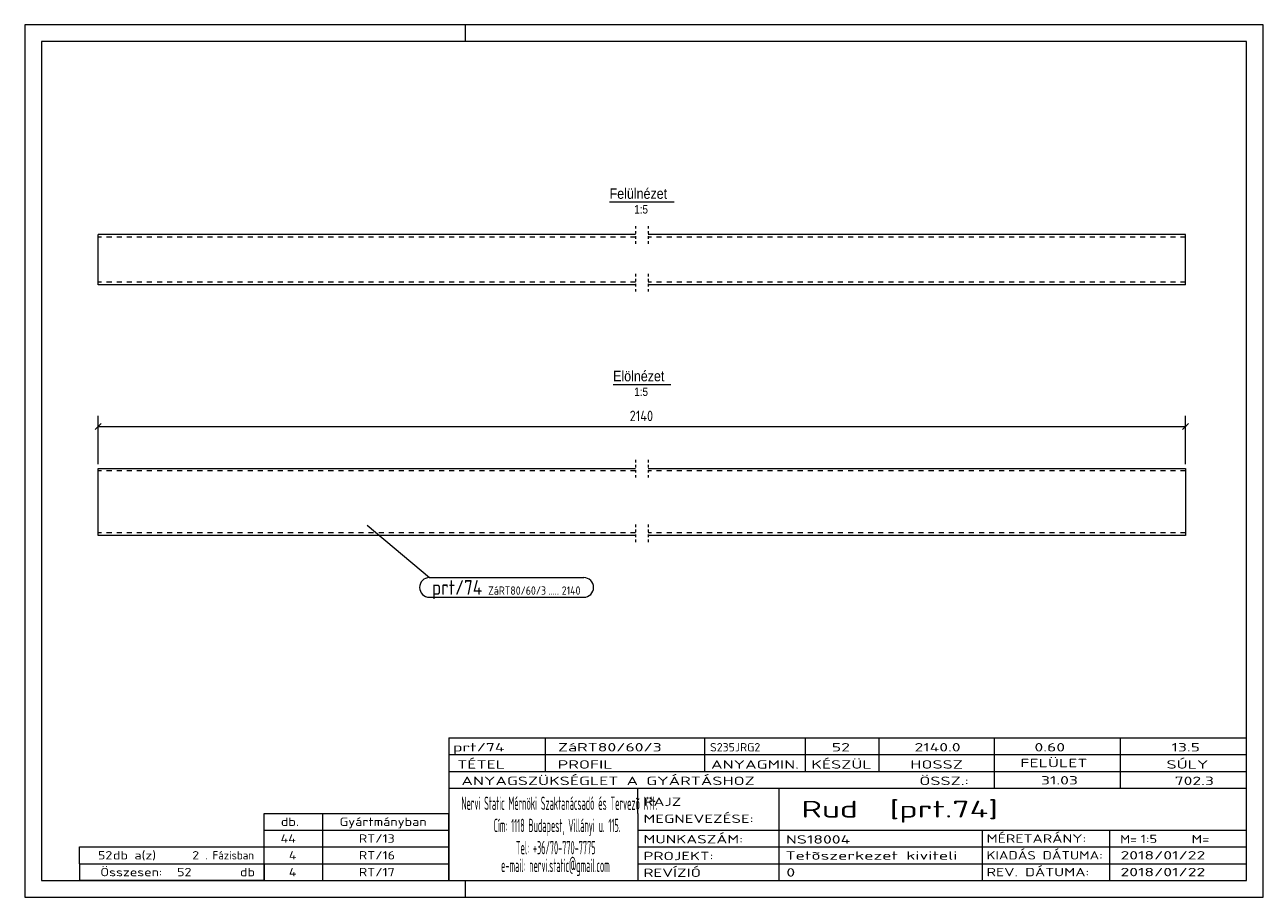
# Model space of a CAD drawing. Header units: millimetres. Extents: x 1 to 296, y 1 to 209.
import ezdxf

# ---------------------------------------------------------------- set-up
doc = ezdxf.new("R2010")
doc.units = ezdxf.units.MM
doc.header["$LTSCALE"] = 0.6
for name, pattern in [('XKITLINE00', [0]), ('XKITLINE01', [4, 1, -1, 1, -1]), ('XKITLINE02', [4, 2, -2])]:
    doc.linetypes.add(name, pattern=pattern)
for name, color, linetype, lineweight in [('DrawingSheet', 5, 'Continuous', 0), ('OtherObjectType', 1, 'Continuous', 0), ('Part', 2, 'Continuous', 0), ('PartMark', 3, 'Continuous', 0), ('Z-DIMENSIONS', 1, 'Continuous', 0)]:
    doc.layers.add(name, color=color, linetype=linetype, lineweight=lineweight)
doc.styles.add('ARIAL', font='ARIAL.TTF')
doc.styles.add('ISOCPEUR', font='ISOCPEUR.TTF')

msp = doc.modelspace()

# ---------------------------------------------------------------- linework, layer by layer
at = {"layer": 'DrawingSheet', "color": 2, "linetype": 'XKITLINE00', "lineweight": 0}
for p, q in [((296, 209), (1, 209)), ((1, 209), (1, 1)), ((106, 205), (106, 209)), ((296, 1), (296, 209)), ((106, 1), (106, 5)), ((1, 1), (296, 1))]:
    msp.add_line(p, q, dxfattribs=at)
at = {"layer": 'DrawingSheet', "color": 3, "linetype": 'XKITLINE00', "lineweight": 0}
for p, q in [((292, 205), (5, 205)), ((5, 205), (5, 5)), ((292, 5), (292, 205)), ((5, 5), (292, 5))]:
    msp.add_line(p, q, dxfattribs=at)
at = {"layer": 'OtherObjectType', "color": 6, "linetype": 'XKITLINE00', "lineweight": 0}
for p, q in [((140.31, 166.75), (155.69, 166.75)), ((141.14, 123.25), (154.86, 123.25))]:
    msp.add_line(p, q, dxfattribs=at)
at = {"layer": 'OtherObjectType', "color": 7, "linetype": 'XKITLINE00', "lineweight": 0}
for p, q in [((102, 39), (292, 39)), ((102, 39), (102, 35)), ((102, 39), (292, 39)), ((125, 35), (125, 39)), ((163, 35), (163, 39)), ((187, 35), (187, 39)), ((204.5, 35), (204.5, 39)), ((232, 35), (232, 39)), ((262, 35), (262, 39)), ((292, 35), (292, 39)), ((102, 35), (292, 35)), ((102, 35), (102, 5)), ((102, 35), (292, 35)), ((125, 31), (125, 35)), ((163, 31), (163, 35)), ((187, 31), (187, 35)), ((204.5, 31), (204.5, 35)), ((232, 31), (232, 35)), ((262, 31), (262, 35)), ((292, 31), (292, 35)), ((102, 31), (292, 31)), ((232, 27), (232, 31)), ((262, 27), (262, 31)), ((292, 27), (292, 31)), ((102, 27), (292, 27)), ((147, 21), (147, 27)), ((180.7, 17), (180.7, 27)), ((292, 21), (292, 27)), ((58, 21), (102, 21)), ((58, 17), (58, 21)), ((72, 17), (72, 21)), ((102, 17), (102, 21)), ((147, 21), (147, 5)), ((292, 17), (292, 21)), ((58, 17), (102, 17)), ((58, 13), (58, 17)), ((72, 13), (72, 17)), ((102, 13), (102, 17)), ((147, 17), (292, 17)), ((180.7, 5), (180.7, 17)), ((229.16, 13), (229.16, 17)), ((259.5, 5), (259.5, 17)), ((292, 13), (292, 17)), ((14, 9), (14, 13)), ((14, 13), (58, 13)), ((14, 13), (58, 13)), ((58, 9), (58, 13)), ((58, 13), (102, 13)), ((58, 9), (58, 13)), ((72, 9), (72, 13)), ((102, 9), (102, 13)), ((147, 13), (292, 13)), ((229.16, 5), (229.16, 13)), ((292, 9), (292, 13)), ((14, 9), (58, 9)), ((14, 9), (14, 5)), ((14, 9), (58, 9)), ((58, 9), (58, 5)), ((58, 9), (102, 9)), ((58, 5), (58, 9)), ((72, 5), (72, 9)), ((102, 5), (102, 9)), ((147, 9), (292, 9)), ((292, 5), (292, 9)), ((58, 5), (14, 5)), ((58, 5), (102, 5)), ((102, 5), (292, 5)), ((139.5, 5), (292, 5))]:
    msp.add_line(p, q, dxfattribs=at)
at = {"layer": 'Part', "color": 2, "linetype": 'XKITLINE01', "lineweight": 0}
for p, q in [((146.5, 161), (146.5, 156.4)), ((149.5, 161), (149.5, 156.4)), ((146.5, 149.6), (146.5, 145)), ((149.5, 149.6), (149.5, 145)), ((146.5, 105.25), (146.5, 100.65)), ((149.5, 105.25), (149.5, 100.65)), ((146.5, 89.85), (146.5, 85.24)), ((149.5, 89.85), (149.5, 85.24))]:
    msp.add_line(p, q, dxfattribs=at)
at = {"layer": 'Part', "color": 2, "linetype": 'XKITLINE00', "lineweight": 0}
for p, q in [((18.5, 147), (18.5, 159)), ((146.5, 159), (18.5, 159)), ((277.5, 159), (149.5, 159)), ((277.5, 147), (277.5, 159)), ((146.5, 147), (18.5, 147)), ((277.5, 147), (149.5, 147)), ((18.5, 87.25), (18.5, 103.25)), ((18.5, 103.25), (146.5, 103.25)), ((149.5, 103.25), (277.5, 103.25)), ((277.5, 103.25), (277.5, 87.25)), ((146.5, 87.25), (18.5, 87.25)), ((277.5, 87.25), (149.5, 87.25))]:
    msp.add_line(p, q, dxfattribs=at)
at = {"layer": 'Part', "color": 7, "linetype": 'XKITLINE02', "lineweight": 0}
for p, q in [((146.5, 158.4), (18.5, 158.4)), ((277.5, 158.4), (149.5, 158.4)), ((146.5, 147.6), (18.5, 147.6)), ((277.5, 147.6), (149.5, 147.6)), ((146.5, 102.65), (18.5, 102.65)), ((277.5, 102.65), (149.5, 102.65)), ((146.5, 87.85), (18.5, 87.85)), ((277.5, 87.85), (149.5, 87.85))]:
    msp.add_line(p, q, dxfattribs=at)
at = {"layer": 'PartMark', "color": 7, "linetype": 'XKITLINE00', "lineweight": 0}
for p, q in [((82.55, 89.71), (97.4, 77.21)), ((97.4, 77.21), (134.15, 77.21)), ((97.4, 72.51), (134.15, 72.51))]:
    msp.add_line(p, q, dxfattribs=at)
for centre, start, end in [((97.4, 74.86), 90, 270), ((134.15, 74.86), 270, 90)]:
    msp.add_arc(centre, 2.35, start, end, dxfattribs=at)
at = {"layer": 'Z-DIMENSIONS', "color": 7, "linetype": 'XKITLINE00', "lineweight": 0}
for p, q in [((18.5, 104.25), (18.5, 115.75)), ((277.5, 104.25), (277.5, 115.75)), ((19.21, 113.95), (17.79, 112.54)), ((18.5, 113.25), (277.5, 113.25)), ((278.21, 113.95), (276.79, 112.54))]:
    msp.add_line(p, q, dxfattribs=at)
at = {"layer": 'Z-DIMENSIONS', "color": 3}
for p in [(18.5, 113.25), (277.5, 113.25)]:
    msp.add_point(p, dxfattribs=at)

# ---------------------------------------------------------------- texts
at = {"layer": 'OtherObjectType', "color": 6, "style": 'ARIAL', "width": 0.85}
for s, height, p in [('Felülnézet', 2.5, (140.31, 167.5)), ('1:5', 2, (146.15, 164)), ('Elölnézet', 2.5, (141.14, 124)), ('1:5', 2, (146.15, 120.5))]:
    msp.add_text(s, height=height, dxfattribs=at).set_placement(p)
at = {"layer": 'OtherObjectType', "color": 7, "style": 'ISOCPEUR'}
for s, height, width, p in [('prt/74', 2, 1.525501, (103, 35.76)), ('ZáRT80/60/3', 2, 1.525501, (128, 35.76)), ('S235JRG2', 2, 1.02, (164.22, 35.76)), ('52', 2, 1.525501, (193.24, 35.76)), ('2140.0', 2, 1.525501, (212.93, 35.76)), ('0.60', 2, 1.525501, (241.51, 35.76)), ('13.5', 2, 1.525501, (274.14, 35.76)), ('TÉTEL', 2, 1.525501, (104, 31.66)), ('PROFIL', 2, 1.525501, (127.96, 31.66)), ('ANYAGMIN.', 2, 1.525501, (164.47, 31.66)), ('KÉSZÜL', 2, 1.525501, (188.37, 31.66)), ('HOSSZ', 2, 1.525501, (211.96, 31.66)), ('FELÜLET', 2, 1.525501, (238.13, 32)), ('SÚLY', 2, 1.525501, (272.96, 31.66)), ('ANYAGSZÜKSÉGLET A GYÁRTÁSHOZ', 2, 1.525501, (105, 27.75)), ('ÖSSZ.:', 2, 1.525501, (214.1, 27.75)), ('31.03', 2, 1.525501, (243.05, 27.88)), ('702.3', 2, 1.525501, (274.9, 27.75)), ('Nervi Static Mérnöki\xa0Szaktanácsadó\xa0és\xa0Tervezõ Kft.', 3.1765, 0.403093, (105, 21.82)), ('RAJZ', 2, 1.445, (148.38, 22.78)), ('Rud  [prt.74]', 4, 1.474651, (186, 20)), ('MEGNEVEZÉSE:', 2, 1.445, (148.38, 18.72)), ('db.', 2, 1.211571, (62, 18)), ('Gyártmányban', 2, 1.211571, (76, 18)), ('Cím:\xa01118 Budapest, Villányi u. 115.', 3.1765, 0.403093, (112.69, 16.53)), ('44', 2, 1.211571, (61.94, 14)), ('RT/13', 2, 1.211571, (80.57, 14)), ('MUNKASZÁM:', 2, 1.445, (148.38, 13.84)), ('NS18004', 2, 1.525501, (182.28, 13.78)), ('MÉRETARÁNY:', 2, 1.36, (230.1, 14)), ('M=', 2, 1.211571, (261.91, 13.84)), ('1:5', 2, 1.275, (266.79, 13.9)), ('M=', 2, 1.275, (278.95, 13.87)), ('52', 2, 1.211571, (18.43, 10)), ('db a(z)', 2, 1.211571, (22, 10)), ('2', 2, 1.211571, (40.86, 10)), ('. Fázisban', 2, 0.935, (44, 10)), ('4', 2, 1.211571, (63.9, 10)), ('RT/16', 2, 1.211571, (80.57, 10)), ('Tel:\xa0+36/70-770-7775', 3.1765, 0.403093, (117.97, 11.24)), ('PROJEKT:', 2, 1.445, (148.38, 9.84)), ('Tetõszerkezet kiviteli ', 2, 1.525501, (182.2, 9.94)), ('KIADÁS DÁTUMA:', 2, 1.275, (230.1, 10)), ('2018/01/22', 2, 1.525501, (262, 10)), ('e-mail:\xa0nervi.static@gmail.com', 3.1765, 0.403093, (114.45, 7)), ('Összesen:            db', 2, 1.211571, (19, 6)), ('52', 2, 1.211571, (37.29, 6)), ('4', 2, 1.211571, (63.9, 6)), ('RT/17', 2, 1.211571, (80.57, 6)), ('REVÍZIÓ', 2, 1.445, (148.38, 5.84)), ('0', 2, 1.525501, (182.41, 5.92)), ('REV. DÁTUMA:', 2, 1.36, (230.1, 6)), ('2018/01/22', 2, 1.525501, (262, 6))]:
    msp.add_text(s, height=height, dxfattribs=dict(at, width=width)).set_placement(p)
at = {"layer": 'PartMark', "color": 3, "style": 'ISOCPEUR', "width": 0.85}
msp.add_text('prt/74', height=3.5, dxfattribs=at).set_placement((98, 73.11))
at = {"layer": 'PartMark', "color": 4, "style": 'ISOCPEUR', "width": 0.85}
for s, p in [('ZáRT80/60/3', (111.38, 73.11)), ('2140', (128.91, 73.11)), ('.....', (125.73, 73.11))]:
    msp.add_text(s, height=2, dxfattribs=at).set_placement(p)
at = {"layer": 'Z-DIMENSIONS', "color": 3, "style": 'ISOCPEUR', "width": 0.85}
msp.add_text('2140', height=2.5, dxfattribs=at).set_placement((145.1, 114.5))

doc.saveas('drawing.dxf')
